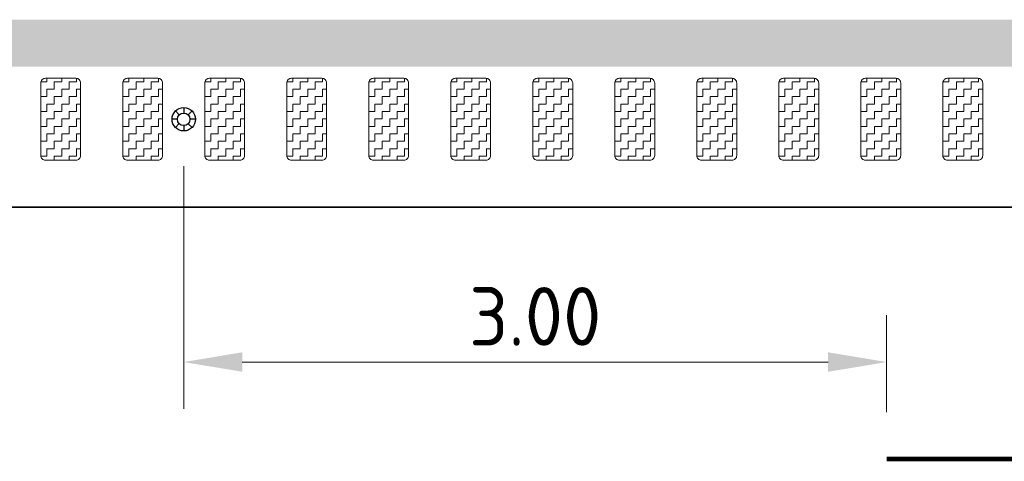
# Model space of a CAD drawing. Header units: metres. Extents: x -699 to 2316, y -1199 to 781.
# Tile 159 of 256: x -13.12 to -8.92, y -88.86 to -86.97. Entities that reach past the tile are written whole.
import ezdxf

# ---------------------------------------------------------------- set-up
doc = ezdxf.new("R2010")
doc.units = ezdxf.units.M
doc.header["$PDMODE"] = 1
for name, color, linetype, lineweight in [('B-WE-VW-VERKEERSTEKEN_BORD-G', 7, 'Continuous', 18), ('N-WA-IE-MEUBILAIR_WEGMEUBILAIR-S', 7, 'Continuous', 25), ('N-WA-VW-MARKERING_DYNAMISCH-G', 7, 'Continuous', 35), ('N-WE-VH-KANTVERHARDING-G', 210, 'Continuous', 35), ('N-WE-VW-MARKERING_LANGS_STREEP_DOORGETROKKEN_020-G', 7, 'Continuous', 18), ('X-XX-AL-M', 7, 'Continuous', 18)]:
    doc.layers.add(name, color=color, linetype=linetype, lineweight=lineweight)
doc.styles.add('NLCS-ISO-M100-T25', font='NLCS-ISO.ttf', dxfattribs={"height": 0.25})
doc.dimstyles.new('NLCS-M100-T25-PIJL_A_L2_H1', dxfattribs={"dimscale": 0.1, "dimtxt": 2.5, "dimasz": 2.5, "dimexe": 2, "dimexo": 2, "dimgap": 0.7, "dimtad": 1, "dimzin": 0, "dimdsep": 46, "dimtxsty": 'NLCS-ISO-M100-T25', "dimcen": 0, "dimdle": 2, "dimclrd": 256, "dimclre": 256, "dimclrt": 256, "dimadec": 1, "dimazin": 0, "dimtfac": 1, "dimtdec": 3, "dimtofl": 0, "dimtmove": 0, "dimatfit": 3, "dimfxl": 2, "dimtfillclr": 256, "dimtolj": 1, "dimtzin": 0, "dimlwd": -1, "dimlwe": -1, "dimarcsym": 0})

# ---------------------------------------------------------------- blocks, each defined once
blk = doc.blocks.new('SIE-WEG_GLASBOLREFLECTOR-SO')
for p, q in [((0, 0.2), (0, 0.375)), ((-0.375, 0), (-0.199, 0)), ((-0.141, 0.141), (-0.265, 0.265)), ((0.142, 0.141), (0.265, 0.265)), ((0.201, 0), (0.375, 0)), ((-0.265, -0.266), (-0.141, -0.141)), ((0, -0.375), (0, -0.2)), ((0.265, -0.266), (0.142, -0.142))]:
    blk.add_line(p, q)
for centre, radius in [((0, 0), 0.375), ((0.001, 0), 0.2)]:
    blk.add_circle(centre, radius)
blk = doc.blocks.new('glasbol')
at = {"layer": 'N-WA-IE-MEUBILAIR_WEGMEUBILAIR-S'}
blk.add_blockref('SIE-WEG_GLASBOLREFLECTOR-SO', (-0.001, 0), dxfattribs=at)
blk = doc.blocks.new('*D1909')
at = {"layer": 'Defpoints', "color": 0, "transparency": 16777216}
for p in [(-12.4174, -87.3993), (-12.4174, -88.4356), (-9.4174, -88.8493)]:
    blk.add_point(p, dxfattribs=at)
at = {"layer": 'X-XX-AL-M', "transparency": 16777216}
for p, q in [((-12.4174, -87.5993), (-12.4174, -88.6356)), ((-9.4174, -88.6493), (-9.4174, -88.2356)), ((-9.6674, -88.4356), (-12.1674, -88.4356))]:
    blk.add_line(p, q, dxfattribs=at)
for points in [[(-12.1674, -88.3939), (-12.1674, -88.4772), (-12.4174, -88.4356)], [(-9.6674, -88.3939), (-9.6674, -88.4772), (-9.4174, -88.4356)]]:
    blk.add_solid(points, dxfattribs=at)
at = {"layer": 'X-XX-AL-M', "transparency": 16777216, "insert": (-10.9174, -88.2406), "char_height": 0.25, "attachment_point": 5, "style": 'NLCS-ISO-M100-T25'}
blk.add_mtext('\\A1;3.00', dxfattribs=at)

msp = doc.modelspace()

# ---------------------------------------------------------------- hatches: boundary and pattern name
at = {"layer": 'N-WA-VW-MARKERING_DYNAMISCH-G', "lineweight": 9}
h = msp.add_hatch(dxfattribs=at)
h.set_pattern_fill('ZIGZAG', color=8, scale=0.01, angle=50.395, style=0)
h.set_pattern_definition([(1e-09, (277493.872794, -444237.322383), (0.0317499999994, 0.0317500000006), [0.03175, -0.03175]), (90, (277493.904544, -444237.322383), (-0.0317500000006, 0.0317499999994), [0.03175, -0.03175])])
edge = h.paths.add_edge_path()
edge.add_line((-13.0074, -87.2243), (-12.8774, -87.2243))
edge.add_arc((-12.8774, -87.2443), 0.02, 0, 90, ccw=False)
edge.add_line((-12.8574, -87.2443), (-12.8574, -87.5543))
edge.add_arc((-12.8774, -87.5543), 0.02, 270, 360, ccw=False)
edge.add_line((-12.8774, -87.5743), (-13.0074, -87.5743))
edge.add_arc((-13.0074, -87.5543), 0.02, 180, 270, ccw=False)
edge.add_line((-13.0274, -87.5543), (-13.0274, -87.2443))
edge.add_arc((-13.0074, -87.2443), 0.02, 90, 180, ccw=False)
h = msp.add_hatch(dxfattribs=at)
h.set_pattern_fill('ZIGZAG', color=8, scale=0.01, angle=50.395, style=0)
h.set_pattern_definition([(1e-09, (277494.222794, -444237.322383), (0.0317499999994, 0.0317500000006), [0.03175, -0.03175]), (90, (277494.254544, -444237.322383), (-0.0317500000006, 0.0317499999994), [0.03175, -0.03175])])
edge = h.paths.add_edge_path()
edge.add_line((-12.6574, -87.2243), (-12.5274, -87.2243))
edge.add_arc((-12.5274, -87.2443), 0.02, 0, 90, ccw=False)
edge.add_line((-12.5074, -87.2443), (-12.5074, -87.5543))
edge.add_arc((-12.5274, -87.5543), 0.02, 270, 360, ccw=False)
edge.add_line((-12.5274, -87.5743), (-12.6574, -87.5743))
edge.add_arc((-12.6574, -87.5543), 0.02, 180, 270, ccw=False)
edge.add_line((-12.6774, -87.5543), (-12.6774, -87.2443))
edge.add_arc((-12.6574, -87.2443), 0.02, 90, 180, ccw=False)
h = msp.add_hatch(dxfattribs=at)
h.set_pattern_fill('ZIGZAG', color=8, scale=0.01, angle=50.395, style=0)
h.set_pattern_definition([(1e-09, (277494.572794, -444237.322383), (0.0317499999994, 0.0317500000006), [0.03175, -0.03175]), (90, (277494.604544, -444237.322383), (-0.0317500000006, 0.0317499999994), [0.03175, -0.03175])])
edge = h.paths.add_edge_path()
edge.add_line((-12.3074, -87.2243), (-12.1774, -87.2243))
edge.add_arc((-12.1774, -87.2443), 0.02, 0, 90, ccw=False)
edge.add_line((-12.1574, -87.2443), (-12.1574, -87.5543))
edge.add_arc((-12.1774, -87.5543), 0.02, 270, 360, ccw=False)
edge.add_line((-12.1774, -87.5743), (-12.3074, -87.5743))
edge.add_arc((-12.3074, -87.5543), 0.02, 180, 270, ccw=False)
edge.add_line((-12.3274, -87.5543), (-12.3274, -87.2443))
edge.add_arc((-12.3074, -87.2443), 0.02, 90, 180, ccw=False)
h = msp.add_hatch(dxfattribs=at)
h.set_pattern_fill('ZIGZAG', color=8, scale=0.01, angle=50.395, style=0)
h.set_pattern_definition([(1e-09, (277494.922794, -444237.322383), (0.0317499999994, 0.0317500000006), [0.03175, -0.03175]), (90, (277494.954544, -444237.322383), (-0.0317500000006, 0.0317499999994), [0.03175, -0.03175])])
edge = h.paths.add_edge_path()
edge.add_line((-11.9574, -87.2243), (-11.8274, -87.2243))
edge.add_arc((-11.8274, -87.2443), 0.02, 0, 90, ccw=False)
edge.add_line((-11.8074, -87.2443), (-11.8074, -87.5543))
edge.add_arc((-11.8274, -87.5543), 0.02, 270, 360, ccw=False)
edge.add_line((-11.8274, -87.5743), (-11.9574, -87.5743))
edge.add_arc((-11.9574, -87.5543), 0.02, 180, 270, ccw=False)
edge.add_line((-11.9774, -87.5543), (-11.9774, -87.2443))
edge.add_arc((-11.9574, -87.2443), 0.02, 90, 180, ccw=False)
h = msp.add_hatch(dxfattribs=at)
h.set_pattern_fill('ZIGZAG', color=8, scale=0.01, angle=50.395, style=0)
h.set_pattern_definition([(1e-09, (277495.272794, -444237.322383), (0.0317499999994, 0.0317500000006), [0.03175, -0.03175]), (90, (277495.304544, -444237.322383), (-0.0317500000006, 0.0317499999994), [0.03175, -0.03175])])
edge = h.paths.add_edge_path()
edge.add_line((-11.6074, -87.2243), (-11.4774, -87.2243))
edge.add_arc((-11.4774, -87.2443), 0.02, 0, 90, ccw=False)
edge.add_line((-11.4574, -87.2443), (-11.4574, -87.5543))
edge.add_arc((-11.4774, -87.5543), 0.02, 270, 360, ccw=False)
edge.add_line((-11.4774, -87.5743), (-11.6074, -87.5743))
edge.add_arc((-11.6074, -87.5543), 0.02, 180, 270, ccw=False)
edge.add_line((-11.6274, -87.5543), (-11.6274, -87.2443))
edge.add_arc((-11.6074, -87.2443), 0.02, 90, 180, ccw=False)
h = msp.add_hatch(dxfattribs=at)
h.set_pattern_fill('ZIGZAG', color=8, scale=0.01, angle=50.395, style=0)
h.set_pattern_definition([(1e-09, (277495.622794, -444237.322383), (0.0317499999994, 0.0317500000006), [0.03175, -0.03175]), (90, (277495.654544, -444237.322383), (-0.0317500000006, 0.0317499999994), [0.03175, -0.03175])])
edge = h.paths.add_edge_path()
edge.add_line((-11.2574, -87.2243), (-11.1274, -87.2243))
edge.add_arc((-11.1274, -87.2443), 0.02, 0, 90, ccw=False)
edge.add_line((-11.1074, -87.2443), (-11.1074, -87.5543))
edge.add_arc((-11.1274, -87.5543), 0.02, 270, 360, ccw=False)
edge.add_line((-11.1274, -87.5743), (-11.2574, -87.5743))
edge.add_arc((-11.2574, -87.5543), 0.02, 180, 270, ccw=False)
edge.add_line((-11.2774, -87.5543), (-11.2774, -87.2443))
edge.add_arc((-11.2574, -87.2443), 0.02, 90, 180, ccw=False)
h = msp.add_hatch(dxfattribs=at)
h.set_pattern_fill('ZIGZAG', color=8, scale=0.01, angle=50.395, style=0)
h.set_pattern_definition([(1e-09, (277495.972794, -444237.322383), (0.0317499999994, 0.0317500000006), [0.03175, -0.03175]), (90, (277496.004544, -444237.322383), (-0.0317500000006, 0.0317499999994), [0.03175, -0.03175])])
edge = h.paths.add_edge_path()
edge.add_line((-10.9074, -87.2243), (-10.7774, -87.2243))
edge.add_arc((-10.7774, -87.2443), 0.02, 0, 90, ccw=False)
edge.add_line((-10.7574, -87.2443), (-10.7574, -87.5543))
edge.add_arc((-10.7774, -87.5543), 0.02, 270, 360, ccw=False)
edge.add_line((-10.7774, -87.5743), (-10.9074, -87.5743))
edge.add_arc((-10.9074, -87.5543), 0.02, 180, 270, ccw=False)
edge.add_line((-10.9274, -87.5543), (-10.9274, -87.2443))
edge.add_arc((-10.9074, -87.2443), 0.02, 90, 180, ccw=False)
h = msp.add_hatch(dxfattribs=at)
h.set_pattern_fill('ZIGZAG', color=8, scale=0.01, angle=50.395, style=0)
h.set_pattern_definition([(1e-09, (277496.322794, -444237.322383), (0.0317499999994, 0.0317500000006), [0.03175, -0.03175]), (90, (277496.354544, -444237.322383), (-0.0317500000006, 0.0317499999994), [0.03175, -0.03175])])
edge = h.paths.add_edge_path()
edge.add_line((-10.5574, -87.2243), (-10.4274, -87.2243))
edge.add_arc((-10.4274, -87.2443), 0.02, 0, 90, ccw=False)
edge.add_line((-10.4074, -87.2443), (-10.4074, -87.5543))
edge.add_arc((-10.4274, -87.5543), 0.02, 270, 360, ccw=False)
edge.add_line((-10.4274, -87.5743), (-10.5574, -87.5743))
edge.add_arc((-10.5574, -87.5543), 0.02, 180, 270, ccw=False)
edge.add_line((-10.5774, -87.5543), (-10.5774, -87.2443))
edge.add_arc((-10.5574, -87.2443), 0.02, 90, 180, ccw=False)
h = msp.add_hatch(dxfattribs=at)
h.set_pattern_fill('ZIGZAG', color=8, scale=0.01, angle=50.395, style=0)
h.set_pattern_definition([(1e-09, (277496.672794, -444237.322383), (0.0317499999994, 0.0317500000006), [0.03175, -0.03175]), (90, (277496.704544, -444237.322383), (-0.0317500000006, 0.0317499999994), [0.03175, -0.03175])])
edge = h.paths.add_edge_path()
edge.add_line((-10.2074, -87.2243), (-10.0774, -87.2243))
edge.add_arc((-10.0774, -87.2443), 0.02, 0, 90, ccw=False)
edge.add_line((-10.0574, -87.2443), (-10.0574, -87.5543))
edge.add_arc((-10.0774, -87.5543), 0.02, 270, 360, ccw=False)
edge.add_line((-10.0774, -87.5743), (-10.2074, -87.5743))
edge.add_arc((-10.2074, -87.5543), 0.02, 180, 270, ccw=False)
edge.add_line((-10.2274, -87.5543), (-10.2274, -87.2443))
edge.add_arc((-10.2074, -87.2443), 0.02, 90, 180, ccw=False)
h = msp.add_hatch(dxfattribs=at)
h.set_pattern_fill('ZIGZAG', color=8, scale=0.01, angle=50.395, style=0)
h.set_pattern_definition([(1e-09, (277497.022794, -444237.322383), (0.0317499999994, 0.0317500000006), [0.03175, -0.03175]), (90, (277497.054544, -444237.322383), (-0.0317500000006, 0.0317499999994), [0.03175, -0.03175])])
edge = h.paths.add_edge_path()
edge.add_line((-9.8574, -87.2243), (-9.7274, -87.2243))
edge.add_arc((-9.7274, -87.2443), 0.02, 0, 90, ccw=False)
edge.add_line((-9.7074, -87.2443), (-9.7074, -87.5543))
edge.add_arc((-9.7274, -87.5543), 0.02, 270, 360, ccw=False)
edge.add_line((-9.7274, -87.5743), (-9.8574, -87.5743))
edge.add_arc((-9.8574, -87.5543), 0.02, 180, 270, ccw=False)
edge.add_line((-9.8774, -87.5543), (-9.8774, -87.2443))
edge.add_arc((-9.8574, -87.2443), 0.02, 90, 180, ccw=False)
h = msp.add_hatch(dxfattribs=at)
h.set_pattern_fill('ZIGZAG', color=8, scale=0.01, angle=50.395, style=0)
h.set_pattern_definition([(1e-09, (277497.372794, -444237.322383), (0.0317499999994, 0.0317500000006), [0.03175, -0.03175]), (90, (277497.404544, -444237.322383), (-0.0317500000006, 0.0317499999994), [0.03175, -0.03175])])
edge = h.paths.add_edge_path()
edge.add_line((-9.5074, -87.2243), (-9.3774, -87.2243))
edge.add_arc((-9.3774, -87.2443), 0.02, 0, 90, ccw=False)
edge.add_line((-9.3574, -87.2443), (-9.3574, -87.5543))
edge.add_arc((-9.3774, -87.5543), 0.02, 270, 360, ccw=False)
edge.add_line((-9.3774, -87.5743), (-9.5074, -87.5743))
edge.add_arc((-9.5074, -87.5543), 0.02, 180, 270, ccw=False)
edge.add_line((-9.5274, -87.5543), (-9.5274, -87.2443))
edge.add_arc((-9.5074, -87.2443), 0.02, 90, 180, ccw=False)
h = msp.add_hatch(dxfattribs=at)
h.set_pattern_fill('ZIGZAG', color=8, scale=0.01, angle=50.395, style=0)
h.set_pattern_definition([(1e-09, (277497.722794, -444237.322383), (0.0317499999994, 0.0317500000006), [0.03175, -0.03175]), (90, (277497.754544, -444237.322383), (-0.0317500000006, 0.0317499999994), [0.03175, -0.03175])])
edge = h.paths.add_edge_path()
edge.add_line((-9.1574, -87.2243), (-9.0274, -87.2243))
edge.add_arc((-9.0274, -87.2443), 0.02, 0, 90, ccw=False)
edge.add_line((-9.0074, -87.2443), (-9.0074, -87.5543))
edge.add_arc((-9.0274, -87.5543), 0.02, 270, 360, ccw=False)
edge.add_line((-9.0274, -87.5743), (-9.1574, -87.5743))
edge.add_arc((-9.1574, -87.5543), 0.02, 180, 270, ccw=False)
edge.add_line((-9.1774, -87.5543), (-9.1774, -87.2443))
edge.add_arc((-9.1574, -87.2443), 0.02, 90, 180, ccw=False)

# ---------------------------------------------------------------- linework, layer by layer
at = {"layer": 'B-WE-VW-VERKEERSTEKEN_BORD-G', "color": 8, "lineweight": 5, "const_width": 0.02}
msp.add_lwpolyline([(-8.6846, -88.8493), (-9.4174, -88.8493)], dxfattribs=at)
at = {"layer": 'N-WA-VW-MARKERING_DYNAMISCH-G', "color": 8, "lineweight": 9}
for points in [[(-13.0074, -87.2243), (-12.8774, -87.2243, -0.414214), (-12.8574, -87.2443), (-12.8574, -87.5543, -0.414214), (-12.8774, -87.5743), (-13.0074, -87.5743, -0.414214), (-13.0274, -87.5543), (-13.0274, -87.2443, -0.414214)], [(-12.6574, -87.2243), (-12.5274, -87.2243, -0.414214), (-12.5074, -87.2443), (-12.5074, -87.5543, -0.414214), (-12.5274, -87.5743), (-12.6574, -87.5743, -0.414214), (-12.6774, -87.5543), (-12.6774, -87.2443, -0.414214)], [(-12.3074, -87.2243), (-12.1774, -87.2243, -0.414214), (-12.1574, -87.2443), (-12.1574, -87.5543, -0.414214), (-12.1774, -87.5743), (-12.3074, -87.5743, -0.414214), (-12.3274, -87.5543), (-12.3274, -87.2443, -0.414214)], [(-11.9574, -87.2243), (-11.8274, -87.2243, -0.414214), (-11.8074, -87.2443), (-11.8074, -87.5543, -0.414214), (-11.8274, -87.5743), (-11.9574, -87.5743, -0.414214), (-11.9774, -87.5543), (-11.9774, -87.2443, -0.414214)], [(-11.6074, -87.2243), (-11.4774, -87.2243, -0.414214), (-11.4574, -87.2443), (-11.4574, -87.5543, -0.414214), (-11.4774, -87.5743), (-11.6074, -87.5743, -0.414214), (-11.6274, -87.5543), (-11.6274, -87.2443, -0.414214)], [(-11.2574, -87.2243), (-11.1274, -87.2243, -0.414214), (-11.1074, -87.2443), (-11.1074, -87.5543, -0.414214), (-11.1274, -87.5743), (-11.2574, -87.5743, -0.414214), (-11.2774, -87.5543), (-11.2774, -87.2443, -0.414214)], [(-10.9074, -87.2243), (-10.7774, -87.2243, -0.414214), (-10.7574, -87.2443), (-10.7574, -87.5543, -0.414214), (-10.7774, -87.5743), (-10.9074, -87.5743, -0.414214), (-10.9274, -87.5543), (-10.9274, -87.2443, -0.414214)], [(-10.5574, -87.2243), (-10.4274, -87.2243, -0.414214), (-10.4074, -87.2443), (-10.4074, -87.5543, -0.414214), (-10.4274, -87.5743), (-10.5574, -87.5743, -0.414214), (-10.5774, -87.5543), (-10.5774, -87.2443, -0.414214)], [(-10.2074, -87.2243), (-10.0774, -87.2243, -0.414214), (-10.0574, -87.2443), (-10.0574, -87.5543, -0.414214), (-10.0774, -87.5743), (-10.2074, -87.5743, -0.414214), (-10.2274, -87.5543), (-10.2274, -87.2443, -0.414214)], [(-9.8574, -87.2243), (-9.7274, -87.2243, -0.414214), (-9.7074, -87.2443), (-9.7074, -87.5543, -0.414214), (-9.7274, -87.5743), (-9.8574, -87.5743, -0.414214), (-9.8774, -87.5543), (-9.8774, -87.2443, -0.414214)], [(-9.5074, -87.2243), (-9.3774, -87.2243, -0.414214), (-9.3574, -87.2443), (-9.3574, -87.5543, -0.414214), (-9.3774, -87.5743), (-9.5074, -87.5743, -0.414214), (-9.5274, -87.5543), (-9.5274, -87.2443, -0.414214)], [(-9.1574, -87.2243), (-9.0274, -87.2243, -0.414214), (-9.0074, -87.2443), (-9.0074, -87.5543, -0.414214), (-9.0274, -87.5743), (-9.1574, -87.5743, -0.414214), (-9.1774, -87.5543), (-9.1774, -87.2443, -0.414214)]]:
    msp.add_lwpolyline(points, format="xyb", close=True, dxfattribs=at)
at = {"layer": 'N-WE-VH-KANTVERHARDING-G'}
msp.add_line((-37.6054, -87.7743), (-4.3377, -87.7743), dxfattribs=at)
at = {"layer": 'N-WE-VW-MARKERING_LANGS_STREEP_DOORGETROKKEN_020-G', "color": 253, "linetype": 'Continuous'}
msp.add_solid([(-37.6044, -87.1743), (-4.3377, -87.1743), (-37.6044, -86.9743), (-4.3377, -86.9743)], dxfattribs=at)

# ---------------------------------------------------------------- block references
at = {"layer": 'N-WA-IE-MEUBILAIR_WEGMEUBILAIR-S', "xscale": 0.1333333, "yscale": 0.1333333, "zscale": 0.1333333, "rotation": 179.8276844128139}
msp.add_blockref('glasbol', (-12.4174, -87.3993), dxfattribs=at)

# ---------------------------------------------------------------- dimensions: what is measured, and where the dimension line sits
at = {"layer": 'X-XX-AL-M'}
dim = msp.add_linear_dim(base=(-12.4174, -88.4356), p1=(-9.4174, -88.8493), p2=(-12.4174, -87.3993), dimstyle='NLCS-M100-T25-PIJL_A_L2_H1', dxfattribs=at)
dim.commit()
dim.dimension.update_dxf_attribs({"geometry": '*D1909', "text_midpoint": (-10.9174, -88.2406)})

doc.saveas('drawing.dxf')
